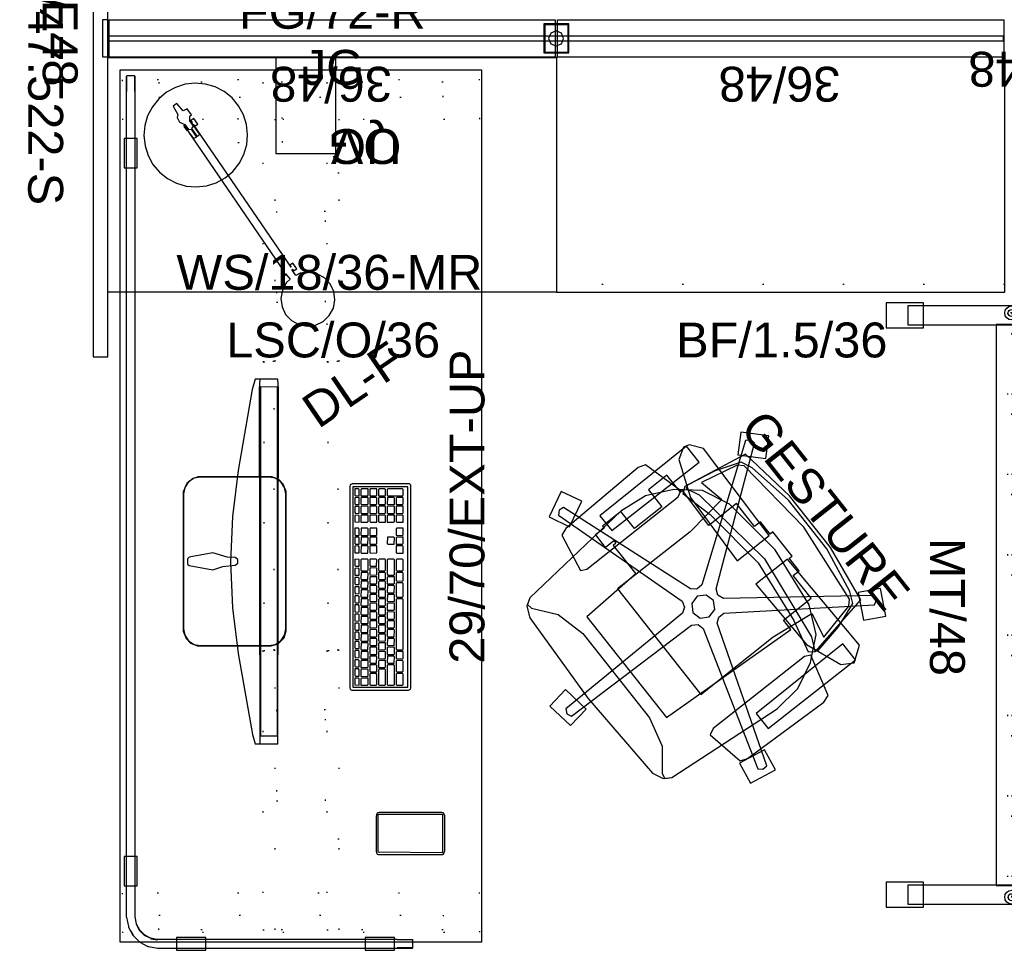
# Model space of a CAD drawing. Header units: inches. Extents: x -46 to 184, y -93 to 53.
# Tile 1 of 5: x -46 to 33, y -93 to -18. Entities that reach past the tile are written whole.
import ezdxf

# ---------------------------------------------------------------- set-up
doc = ezdxf.new("R2010")
doc.units = ezdxf.units.IN
doc.header["$MEASUREMENT"] = 0
doc.linetypes.add('Dot', pattern=[6.35, 0, -6.35])
for name, color, linetype in [('A-FURN', 7, 'Continuous'), ('A-FURN-P-COMP', 6, 'Continuous'), ('A-FURN-P-COMP-T', 6, 'Continuous'), ('A-FURN-P-ELEVATION', 30, 'Continuous'), ('A-FURN-P-FILE', 2, 'Continuous'), ('A-FURN-P-FILE-T', 2, 'Continuous'), ('A-FURN-P-FREE', 2, 'Continuous'), ('A-FURN-P-PNLS-42-T', 3, 'Continuous'), ('A-FURN-P-PNLS-48', 3, 'Continuous'), ('A-FURN-P-PNLS-48-T', 3, 'Continuous'), ('A-FURN-P-PNLS-JNC', 4, 'Continuous'), ('A-FURN-P-PNLS-JNC-T', 4, 'Continuous'), ('A-FURN-P-SCRN', 3, 'Continuous'), ('A-FURN-P-SCRN-T', 3, 'Continuous'), ('A-FURN-P-SEAT', 2, 'Continuous'), ('A-FURN-P-SEAT-T', 2, 'Continuous'), ('A-FURN-P-WKSF', 1, 'Continuous'), ('A-FURN-P-WKSF-T', 1, 'Continuous'), ('A-FURN-P_LGHT', 4, 'Continuous'), ('A-FURN-P_LGHT-T', 4, 'Continuous'), ('CET color Black or White', 7, 'Continuous'), ('CET Default', 7, 'Continuous')]:
    doc.layers.add(name, color=color, linetype=linetype)
doc.styles.add('Arial', font='arial.ttf')

# ---------------------------------------------------------------- blocks, each defined once
blk = doc.blocks.new('*C45')
at = {"layer": 'CET color Black or White', "linetype": 'Continuous'}
for points in [[(-31.326, 11.419), (-31.327, 11.419), (-32.383, 11.419), (-32.413, 11.415), (-32.423, 11.413), (-33.176, 11.255), (-33.204, 11.244), (-33.213, 11.24), (-33.858, 10.899), (-33.887, 10.879), (-33.89, 10.875), (-34.402, 10.363), (-34.424, 10.335), (-34.428, 10.329), (-34.768, 9.685), (-34.782, 9.648), (-34.914, 8.923), (-34.914, 8.923), (-34.918, 8.884), (-34.918, -11.541), (-34.878, -11.581), (-34.249, -11.581), (-34.209, -11.541), (-34.209, -11.541), (-34.249, -11.581), (-34.249, -10.681), (-34.249, -10.332), (-34.209, -10.33), (-34.209, 7.455), (-34.207, 8.91), (-34.176, 9.101), (-34.114, 9.456), (-34.085, 9.519), (-33.846, 9.959), (-33.841, 9.964), (-33.457, 10.341), (-32.976, 10.59), (-32.963, 10.595), (-32.402, 10.708), (-32.386, 10.71), (-31.337, 10.71), (33.83, 10.71), (34.42, 10.71), (34.864, 10.71), (35.042, 10.71), (35.082, 10.75), (35.082, 11.379), (35.042, 11.419), (34.42, 11.419), (33.83, 11.419), (-31.326, 11.419)], [(-33.203, 11.232), (-33.203, 11.232), (-33.179, 11.213), (-33.203, 11.232), (-33.203, 11.232)], [(-32.416, 11.403), (-32.416, 11.403), (-32.4, 11.379), (-32.416, 11.403), (-32.416, 11.403)], [(-29.919, 11.581), (-29.919, 10.558), (-27.557, 10.558), (-27.557, 11.581), (-29.919, 11.581)], [(27.694, 11.581), (27.694, 10.558), (30.056, 10.558), (30.056, 11.581), (27.694, 11.581)], [(35.042, 11.419), (34.864, 11.419), (33.83, 11.419), (33.832, 11.391), (33.832, 11.379), (34.145, 11.379), (34.44, 11.379), (34.698, 11.379), (34.898, 11.379), (35.082, 11.379), (35.042, 11.419), (35.042, 11.419)], [(-32.995, 10.623), (-33.238, 10.497), (-33.493, 10.359), (-33.88, 9.978), (-34.061, 9.574), (-33.879, 9.959), (-33.487, 10.351), (-32.992, 10.613), (-32.995, 10.623), (-32.995, 10.623)], [(-33.541, 11.042), (-33.654, 10.989), (-33.862, 10.87), (-33.875, 10.857), (-33.868, 10.844), (-33.868, 10.844), (-33.864, 10.848), (-33.834, 10.866), (-33.835, 10.868), (-33.795, 10.889), (-33.541, 11.042), (-33.541, 11.042)], [(34.44, 10.75), (34.145, 10.75), (33.832, 10.75), (33.83, 10.71), (34.42, 10.71), (34.864, 10.71), (35.042, 10.71), (35.082, 10.75), (34.44, 10.75)], [(-34.768, 9.685), (-34.768, 9.685), (-34.78, 9.648), (-34.749, 9.66), (-34.768, 9.685), (-34.768, 9.685)], [(-34.153, 9.463), (-34.159, 9.445), (-34.247, 8.907), (-34.236, 8.904), (-34.207, 8.925), (-34.206, 8.931), (-34.122, 9.434), (-34.122, 9.434), (-34.121, 9.441), (-34.153, 9.463), (-34.153, 9.463)], [(-35.082, 7.397), (-35.082, 5.034), (-34.058, 5.034), (-34.058, 7.397), (-35.082, 7.397)], [(-35.082, -7.749), (-35.082, -10.112), (-34.058, -10.112), (-34.058, -7.749), (-35.082, -7.749)], [(-34.918, -10.33), (-34.918, -11.541), (-34.878, -11.581), (-34.878, -10.332), (-34.918, -10.33), (-34.918, -10.33)]]:
    blk.add_lwpolyline(points, close=True, dxfattribs=at)
blk = doc.blocks.new('*C1')
at = {"layer": 'A-FURN-P-FILE', "linetype": 'Continuous'}
blk.add_lwpolyline([(0, 0), (36, 0), (36, 18.874), (0, 18.874), (0, 0)], close=True, dxfattribs=at)
at = {"layer": 'A-FURN-P-FILE', "linetype": 'Dot'}
blk.add_lwpolyline([(0, 0), (36, 0), (36, 0.63), (0, 0.63), (0, 0)], close=True, dxfattribs=at)
at = {"layer": 'A-FURN-P-FILE-T', "linetype": 'Continuous', "style": 'Arial'}
blk.add_attdef('ITEXT', (9.614, -5.224), '', height=2.8, dxfattribs=at).dxf.unprotected_set("ltscale", 0)
blk = doc.blocks.new('*C29')
at = {"layer": 'A-FURN-P-FILE', "linetype": 'Continuous'}
for points in [[(0, 0), (0, 18.853), (36, 18.853), (36, 0), (0, 0)], [(13.472, 11.129), (18.311, 11.129), (18.311, 18.853), (13.472, 18.853), (13.472, 11.129)]]:
    blk.add_lwpolyline(points, close=True, dxfattribs=at)
at = {"layer": 'A-FURN-P-FILE', "linetype": 'Dot'}
blk.add_lwpolyline([(10.434, 12.019), (14.027, 12.019), (14.027, 13.968), (10.434, 13.968), (10.434, 12.019)], close=True, dxfattribs=at)
at = {"layer": 'A-FURN-P-FILE-T', "linetype": 'Continuous', "style": 'Arial'}
for p in [(5.5, 0.202), (9.496, -5.224)]:
    blk.add_attdef('ITEXT', p, '', height=2.8, dxfattribs=at).dxf.unprotected_set("ltscale", 0)
blk = doc.blocks.new('*C19')
at = {"layer": 'A-FURN-P-SEAT', "linetype": 'Continuous'}
for points in [[(-7.447, 24.303), (-9.079, 22.722), (-7.81, 21.412), (-6.178, 22.993), (-7.447, 24.303)], [(7.715, 23.754), (6.861, 22.142), (8.869, 21.079), (9.723, 22.69), (7.715, 23.754)], [(-7.71, 23.038), (-8.116, 22.958), (-8.322, 22.601), (-1.418, 12.67), (-1.394, 12.152), (-1.722, 11.751), (-13.165, 7.831), (-13.214, 7.42), (-12.938, 7.113), (-1.359, 10.611), (-0.859, 10.474), (-0.58, 10.037), (-0.387, -2.057), (-0.012, -2.23), (0.365, -2.062), (0.617, 10.03), (0.902, 10.464), (1.403, 10.595), (12.965, 7.041), (13.246, 7.344), (13.203, 7.754), (1.78, 11.731), (1.456, 12.135), (1.486, 12.653), (8.439, 22.55), (8.237, 22.911), (7.834, 22.997), (0.522, 13.362), (0.037, 13.179), (-0.446, 13.368), (-7.71, 23.038)], [(-2.653, 22.63), (-7.45, 21.923), (-8.445, 16.511), (-8.096, 16.025), (-5.42, 16.685), (0.002, 17.318), (5.424, 16.685), (8.099, 16.025), (8.449, 16.511), (7.454, 21.923), (2.656, 22.63), (-2.653, 22.63)], [(-2.433, 22.339), (-6.263, 21.661), (-7.165, 21.258), (-7.908, 19.182), (-8.397, 16.729), (-8.263, 16.486), (-7.197, 16.99), (0.062, 17.913), (7.321, 16.99), (8.386, 16.486), (8.521, 16.729), (8.032, 19.182), (7.289, 21.258), (6.386, 21.661), (2.557, 22.339), (-2.433, 22.339)], [(0.041, 21.965), (-6.774, 21.266), (-7.173, 20.851), (-7.875, 17.752), (-5.788, 18.19), (-5.326, 14.569), (-5.356, 7.162), (5.438, 7.162), (5.409, 14.569), (5.87, 18.19), (7.958, 17.752), (7.255, 20.851), (6.856, 21.266), (0.041, 21.965)], [(1.276, 19.784), (-1.193, 19.784), (-1.193, 19.502), (-2.463, 19.502), (-2.463, 18.896), (-4.792, 18.896), (-4.792, 16.054), (-8.299, 16.146), (-8.299, 15.927), (-10.052, 15.927), (-10.052, 14.039), (-8.299, 14.039), (-8.299, 11.229), (-10.052, 11.229), (-10.052, 9.34), (-9.849, 9.34), (-9.849, 8.455), (-8.573, 8.455), (-8.573, 9.34), (-8.299, 9.34), (-8.299, 9.068), (-5.376, 9.068), (-5.107, 3.849), (5.19, 3.849), (5.819, 16.054), (4.874, 16.054), (4.874, 18.896), (2.546, 18.896), (2.546, 19.502), (1.276, 19.502), (1.276, 19.784)], [(-9.896, 19.559), (-10.853, 18.848), (-10.992, 18.38), (-10.449, 17.47), (-7.473, 16.297), (-1.161, 16.093), (-1.161, 19.355), (-9.896, 19.559)], [(0.041, 19.025), (-5.101, 18.43), (-7.313, 17.398), (-8.806, 15.652), (-9.805, 13.552), (-10.077, 11.246), (-9.143, 1.203), (-8.846, 0.714), (-8.408, 0.796), (-6.695, 2.149), (-4.266, 2.773), (4.349, 2.773), (6.778, 2.149), (8.49, 0.796), (8.929, 0.714), (9.225, 1.203), (10.159, 11.246), (9.888, 13.552), (8.888, 15.652), (7.395, 17.398), (5.184, 18.43), (0.041, 19.025)], [(0.041, 19.025), (-5.101, 18.43), (-7.313, 17.398), (-8.806, 15.652), (-9.805, 13.552), (-10.077, 11.246), (-9.143, 1.203), (-8.776, 0.599), (-7.902, 0.201), (0.041, -0.134), (7.984, 0.201), (8.858, 0.599), (9.225, 1.203), (10.159, 11.246), (9.888, 13.552), (8.888, 15.652), (7.395, 17.398), (5.184, 18.43), (0.041, 19.025)], [(10.25, 19.593), (1.244, 19.355), (1.243, 16.093), (7.556, 16.297), (10.531, 17.47), (11.075, 18.38), (10.25, 19.593)], [(-10.888, 18.621), (-10.837, 9.698), (-9.305, 9.698), (-9.254, 18.621), (-10.888, 18.621)], [(10.971, 18.621), (9.336, 18.621), (9.387, 9.698), (10.92, 9.698), (10.971, 18.621)], [(-8.364, 16.039), (-11.771, 15.108), (-11.959, 14.522), (-11.727, 6.908), (-11.501, 6.338), (-8.362, 5.745), (-8.125, 6.23), (-8.125, 15.574), (-8.364, 16.039)], [(8.447, 16.039), (8.208, 15.574), (8.208, 6.23), (8.445, 5.745), (11.583, 6.338), (11.809, 6.908), (12.042, 14.522), (11.854, 15.108), (8.447, 16.039)], [(0.164, 12.63), (-0.546, 12.448), (-0.92, 11.817), (-0.739, 11.106), (-0.108, 10.732), (0.603, 10.914), (0.977, 11.545), (0.796, 12.255), (0.164, 12.63)], [(-12.648, 9.274), (-14.286, 8.472), (-13.287, 6.431), (-11.649, 7.233), (-12.648, 9.274)], [(12.089, 8.415), (11.699, 6.177), (13.495, 5.863), (13.886, 8.101), (12.089, 8.415)], [(0.65, -0.799), (-1.6, -1.119), (-1.343, -2.925), (0.906, -2.605), (0.65, -0.799)]]:
    blk.add_lwpolyline(points, close=True, dxfattribs=at)
at = {"layer": 'A-FURN-P-SEAT-T', "linetype": 'Continuous', "style": 'Arial'}
blk.add_attdef('ITEXT', (-9.409, 22.776), '', height=2.8, dxfattribs=at).dxf.unprotected_set("ltscale", 0)
blk = doc.blocks.new('*C2')
at = {"layer": 'CET color Black or White', "linetype": 'Continuous'}
for points in [[(-2.508, 1.688), (-2.612, 1.66), (-2.678, 1.621), (-2.727, 1.519), (-2.762, 1.334), (-2.754, -1.411), (-2.724, -1.549), (-2.658, -1.643), (-2.559, -1.685), (2.478, -1.688), (2.586, -1.674), (2.691, -1.599), (2.763, -1.4), (2.763, 1.41), (2.692, 1.603), (2.63, 1.664), (2.533, 1.683), (-2.508, 1.688)], [(-2.619, 1.535), (-2.619, -1.473), (2.602, -1.509), (2.602, 1.535), (-2.619, 1.535)]]:
    blk.add_lwpolyline(points, close=True, dxfattribs=at)
blk = doc.blocks.new('*C22')
at = {"layer": 'A-FURN-P-PNLS-JNC-T', "linetype": 'Continuous', "style": 'Arial'}
blk.add_attdef('ITEXT', (-1.5, 2.388), '', height=2.8, dxfattribs=at).dxf.unprotected_set("ltscale", 0)
blk = doc.blocks.new('*C51')
at = {"layer": 'A-FURN-P_LGHT', "linetype": 'Continuous'}
for points in [[(0, 3.564), (-0.812, 3.484), (-1.594, 3.247), (-2.314, 2.863), (-2.945, 2.345), (-3.462, 1.714), (-3.847, 0.994), (-4.084, 0.213), (-4.164, -0.6), (-4.084, -1.412), (-3.847, -2.193), (-3.462, -2.913), (-2.945, -3.544), (-2.314, -4.062), (-1.594, -4.447), (-0.812, -4.684), (0, -4.764), (0.812, -4.684), (1.594, -4.447), (2.313, -4.062), (2.945, -3.544), (3.462, -2.913), (3.847, -2.193), (4.084, -1.412), (4.164, -0.6), (4.084, 0.213), (3.847, 0.994), (3.462, 1.714), (2.945, 2.345), (2.313, 2.863), (1.594, 3.247), (0.812, 3.484), (0, 3.564)], [(-0.175, 2.341), (-0.245, 1.577), (-0.435, 1.399), (-0.494, 0.986), (-0.245, 0.606), (-0.245, 0.096), (-0.045, 0.013), (-0.045, -0.767), (-0.272, -0.74), (-0.335, 0.6), (-0.335, -13.674), (-0.395, -13.556), (-0.395, -13.964), (-0.335, -13.846), (-0.266, -14.423), (-0.669, -14.486), (-1.273, -14.794), (-1.752, -15.273), (-2.06, -15.877), (-2.166, -16.547), (-2.06, -17.216), (-1.752, -17.82), (-1.273, -18.299), (-0.669, -18.607), (0.001, -18.713), (0.67, -18.607), (1.274, -18.299), (1.754, -17.82), (2.061, -17.216), (2.167, -16.547), (2.061, -15.877), (1.754, -15.273), (1.274, -14.794), (0.67, -14.486), (0.266, -14.422), (0.279, -13.857), (0.338, -14.036), (0.34, -13.857), (0.385, -14.033), (0.63, -14.033), (0.63, -13.487), (0.341, -13.487), (0.338, -13.663), (0.34, 0.209), (0.385, 0.033), (0.63, 0.033), (0.63, 0.579), (0.341, 0.579), (0.338, 0.402), (0.279, 0.6), (0.274, -0.74), (0.048, -0.767), (0.048, 0.013), (0.252, 0.096), (0.252, 0.614), (0.459, 0.92), (0.63, 0.92), (0.63, 1.528), (0.252, 1.575), (0.181, 2.341), (-0.175, 2.341)], [(-0.395, 0.509), (-0.395, 0.102), (-0.335, 0.102), (-0.335, 0.509), (-0.395, 0.509)]]:
    blk.add_lwpolyline(points, close=True, dxfattribs=at)
at = {"layer": 'A-FURN-P_LGHT-T', "linetype": 'Continuous', "style": 'Arial'}
blk.add_attdef('ITEXT', (-5.213, -25.65), '', height=2.8, dxfattribs=at).dxf.unprotected_set("ltscale", 0)
blk = doc.blocks.new('*C6')
at = {"layer": 'CET color Black or White', "linetype": 'Continuous'}
for points in [[(0, 2.468), (0, 0.157), (2, 0.157), (2, 2.468), (0, 2.468)], [(0.062, 2.405), (0.062, 0.22), (1.938, 0.22), (1.938, 2.405), (0.062, 2.405)], [(1.02, 1.912), (0.596, 1.737), (0.42, 1.312), (0.596, 0.888), (1.02, 0.713), (1.444, 0.888), (1.62, 1.312), (1.444, 1.737), (1.02, 1.912), (1.02, 1.912)]]:
    blk.add_lwpolyline(points, close=True, dxfattribs=at)
blk = doc.blocks.new('*C12')
at = {"layer": 'A-FURN-P-SCRN', "linetype": 'Continuous'}
blk.add_lwpolyline([(0, -0.188), (71.9, -0.188), (71.9, 0.188), (0, 0.188), (0, -0.188)], close=True, dxfattribs=at)
blk.add_lwpolyline([(0, -0.188), (71.9, -0.188), (71.9, 0.188), (0, 0.188), (0, -0.188)], close=True, dxfattribs=at)
at = {"layer": 'A-FURN-P-PNLS-42-T', "linetype": 'Continuous', "style": 'Arial'}
blk.add_attdef('ITEXT', (17.503, 3), '', height=2.8, dxfattribs=at).dxf.unprotected_set("ltscale", 0)
blk.add_attdef('ITEXT', (17.503, 3), '', height=2.8, dxfattribs=at).dxf.unprotected_set("ltscale", 0)
at = {"layer": 'A-FURN-P-SCRN-T', "linetype": 'Continuous', "style": 'Arial'}
for p in [(10.514, 0.776), (15.573, -3.724)]:
    blk.add_attdef('ITEXT', p, '', height=2.8, dxfattribs=at).dxf.unprotected_set("ltscale", 0)
blk = doc.blocks.new('*C50')
at = {"layer": 'A-FURN-P-PNLS-48', "linetype": 'Continuous'}
blk.add_lwpolyline([(0.094, 0), (0.094, 3), (35.906, 3), (35.906, 0), (0.094, 0)], close=True, dxfattribs=at)
at = {"layer": 'A-FURN-P-ELEVATION', "linetype": 'Continuous', "style": 'Arial'}
for p in [(12.45, 8.776), (12.45, 8.776), (12.45, -10.224)]:
    blk.add_attdef('ITEXT', p, '', height=2.8, dxfattribs=at).dxf.unprotected_set("ltscale", 0)
at = {"layer": 'A-FURN-P-PNLS-48-T', "linetype": 'Continuous', "style": 'Arial'}
for p in [(13.197, 3.776), (17.528, 1.5), (17.528, 1.5), (17.528, 1.5), (17.528, 1.5)]:
    blk.add_attdef('ITEXT', p, '', height=2.8, dxfattribs=at).dxf.unprotected_set("ltscale", 0)
blk = doc.blocks.new('*C10')
at = {"layer": 'A-FURN-P-PNLS-48', "linetype": 'Continuous'}
blk.add_lwpolyline([(0.094, 0), (0.094, 3), (35.906, 3), (35.906, 0), (0.094, 0)], close=True, dxfattribs=at)
at = {"layer": 'A-FURN-P-PNLS-42-T', "linetype": 'Continuous', "style": 'Arial'}
blk.add_attdef('ITEXT', (18.472, 1.5), '', height=2.8, rotation=180, dxfattribs=at).dxf.unprotected_set("ltscale", 0)
blk.add_attdef('ITEXT', (18.472, 1.5), '', height=2.8, rotation=180, dxfattribs=at).dxf.unprotected_set("ltscale", 0)
at = {"layer": 'A-FURN-P-PNLS-48-T', "linetype": 'Continuous', "style": 'Arial'}
for p in [(13.197, 3.776), (17.528, 1.5), (17.528, 1.5), (17.528, 1.5), (17.528, 1.5)]:
    blk.add_attdef('ITEXT', p, '', height=2.8, dxfattribs=at).dxf.unprotected_set("ltscale", 0)
blk = doc.blocks.new('*C43')
at = {"layer": 'CET color Black or White', "linetype": 'Continuous'}
for points in [[(-5.602, 4.122), (-6.191, 3.884), (-6.563, 3.557), (-6.781, 2.986), (-6.781, -2.941), (-6.608, -3.488), (-6.133, -3.959), (-5.572, -4.122), (5.602, -4.122), (6.191, -3.884), (6.563, -3.557), (6.783, -2.981), (6.781, 2.92), (6.659, 3.326), (6.256, 3.836), (5.585, 4.122), (-5.602, 4.122)], [(-5.427, 4.106), (-5.92, 4.012), (-6.374, 3.714), (-6.672, 3.26), (-6.766, 2.767), (-6.766, -2.767), (-6.672, -3.26), (-6.374, -3.714), (-5.92, -4.012), (-5.427, -4.106), (5.427, -4.106), (5.92, -4.012), (6.374, -3.714), (6.672, -3.26), (6.766, -2.767), (6.766, 2.767), (6.672, 3.26), (6.374, 3.714), (5.92, 4.012), (5.427, 4.106), (-5.427, 4.106)], [(-0.214, 3.781), (-0.339, 3.66), (-0.676, 1.745), (-0.427, 0.945), (-0.314, -0.052), (-0.142, -0.25), (0.142, -0.25), (0.314, -0.052), (0.322, 0.6), (0.676, 1.745), (0.339, 3.66), (0.214, 3.781), (-0.214, 3.781)], [(-0.069, 0.328), (-3.744, 0.166), (-7.4, -0.288), (-13.882, -1.426), (-14.63, -1.644), (-14.63, -3.452), (13.824, -3.518), (14.63, -3.452), (14.63, -1.646), (13.786, -1.411), (7.28, -0.27), (3.606, 0.177), (-0.069, 0.328)], [(-14.63, -2.021), (-14.63, -3.452), (13.824, -3.518), (14.63, -3.452), (14.63, -2.021), (13.824, -1.954), (-14.63, -2.021)], [(-13.988, -2.071), (-14.011, -3.441), (13.977, -3.441), (14.011, -2.071), (-13.988, -2.071)]]:
    blk.add_lwpolyline(points, close=True, dxfattribs=at)
blk = doc.blocks.new('*C4')
at = {"layer": 'A-FURN-P-PNLS-JNC', "linetype": 'Continuous'}
blk.add_lwpolyline([(1, -0.2), (1, 2.825), (1.4, 2.825), (1.4, -0.2), (1, -0.2)], close=True, dxfattribs=at)
at = {"layer": 'A-FURN-P-PNLS-JNC-T', "linetype": 'Continuous', "style": 'Arial'}
blk.add_attdef('ITEXT', (6.224, -1.787), '', height=2.8, rotation=90, dxfattribs=at).dxf.unprotected_set("ltscale", 0)
blk = doc.blocks.new('*C35')
at = {"layer": 'CET color Black or White', "linetype": 'Continuous'}
for points in [[(8.089, 2.454), (-8.067, 2.454), (-8.219, 2.42), (-8.282, 2.276), (-8.282, -2.263), (-8.197, -2.42), (-8.089, -2.454), (8.153, -2.454), (8.282, -2.337), (8.282, 2.263), (8.197, 2.42), (8.089, 2.454)], [(8.036, 2.208), (-8.036, 2.208), (-8.036, -2.208), (8.036, -2.208), (8.036, 2.208)], [(-7.33, 2.041), (-7.863, 2.04), (-7.875, 1.688), (-7.376, 1.688), (-7.312, 1.737), (-7.33, 2.041)], [(-7.101, 2.04), (-7.149, 1.975), (-7.147, 1.688), (-6.642, 1.688), (-6.578, 1.737), (-6.577, 2.036), (-7.101, 2.04)], [(-6.367, 2.04), (-6.415, 1.975), (-6.414, 1.688), (-5.909, 1.688), (-5.844, 1.737), (-5.844, 2.036), (-6.367, 2.04)], [(-5.11, 2.041), (-5.615, 2.041), (-5.68, 1.993), (-5.661, 1.688), (-5.157, 1.689), (-5.109, 1.755), (-5.11, 2.041)], [(-4.376, 2.041), (-4.881, 2.041), (-4.946, 1.993), (-4.928, 1.688), (-4.423, 1.689), (-4.375, 1.755), (-4.376, 2.041)], [(-4.166, 2.04), (-4.214, 1.975), (-4.212, 1.688), (-3.707, 1.688), (-3.642, 1.737), (-3.642, 2.036), (-4.166, 2.04)], [(-2.909, 2.041), (-3.414, 2.041), (-3.479, 1.993), (-3.46, 1.688), (-2.955, 1.689), (-2.907, 1.755), (-2.909, 2.041)], [(-2.193, 2.041), (-2.726, 2.04), (-2.739, 1.688), (-2.24, 1.688), (-2.175, 1.737), (-2.193, 2.041)], [(-1.964, 2.04), (-2.012, 1.975), (-2.011, 1.688), (-1.506, 1.688), (-1.441, 1.737), (-1.441, 2.036), (-1.964, 2.04)], [(-1.23, 2.04), (-1.279, 1.975), (-1.277, 1.688), (-0.772, 1.688), (-0.707, 1.737), (-0.707, 2.036), (-1.23, 2.04)], [(0.021, 2.041), (-0.479, 2.041), (-0.543, 1.993), (-0.524, 1.688), (0.008, 1.689), (0.021, 2.041)], [(0.237, 2.04), (0.189, 1.975), (0.191, 1.688), (0.696, 1.688), (0.761, 1.737), (0.761, 2.036), (0.237, 2.04)], [(1.476, 2.041), (0.944, 2.04), (0.931, 1.688), (1.43, 1.688), (1.495, 1.737), (1.476, 2.041)], [(2.222, 2.041), (1.723, 2.041), (1.658, 1.993), (1.677, 1.688), (2.21, 1.69), (2.222, 2.041)], [(3.269, 2.041), (2.737, 2.04), (2.724, 1.688), (3.224, 1.688), (3.288, 1.737), (3.269, 2.041)], [(3.472, 2.04), (3.423, 1.975), (3.425, 1.688), (3.93, 1.688), (3.995, 1.737), (3.995, 2.036), (3.472, 2.04)], [(4.178, 2.04), (4.13, 1.975), (4.132, 1.688), (4.637, 1.688), (4.702, 1.737), (4.702, 2.036), (4.178, 2.04)], [(5.743, 2.041), (5.211, 2.04), (5.198, 1.688), (5.697, 1.688), (5.762, 1.737), (5.743, 2.041)], [(6.448, 2.041), (5.963, 2.041), (5.898, 1.993), (5.917, 1.688), (6.461, 1.689), (6.448, 2.041)], [(7.155, 2.041), (6.67, 2.041), (6.605, 1.993), (6.623, 1.688), (7.168, 1.689), (7.155, 2.041)], [(7.358, 2.04), (7.31, 1.975), (7.312, 1.688), (7.817, 1.688), (7.882, 1.737), (7.882, 2.036), (7.358, 2.04)], [(-7.87, 1.555), (-7.883, 1.035), (-7.829, 0.982), (-7.322, 0.983), (-7.311, 1.503), (-7.363, 1.554), (-7.87, 1.555)], [(-7.011, 0.849), (-7.831, 0.848), (-7.883, 0.794), (-7.882, 0.327), (-7.829, 0.275), (-7.023, 0.275), (-6.957, 0.324), (-6.957, 0.796), (-7.011, 0.849)], [(-6.658, 1.555), (-7.164, 1.554), (-7.176, 1.034), (-7.122, 0.982), (-6.616, 0.982), (-6.604, 1.503), (-6.658, 1.555)], [(-6.771, 0.848), (-6.823, 0.794), (-6.822, 0.275), (-6.303, 0.275), (-6.25, 0.329), (-6.251, 0.836), (-6.771, 0.848)], [(-5.951, 1.555), (-6.457, 1.554), (-6.469, 1.034), (-6.416, 0.982), (-5.909, 0.982), (-5.898, 1.503), (-5.951, 1.555)], [(-6.065, 0.848), (-6.117, 0.794), (-6.116, 0.288), (-5.595, 0.276), (-5.543, 0.329), (-5.544, 0.836), (-6.065, 0.848)], [(-5.711, 1.554), (-5.763, 1.501), (-5.762, 0.982), (-5.243, 0.982), (-5.19, 1.036), (-5.191, 1.543), (-5.711, 1.554)], [(-5.358, 0.848), (-5.41, 0.794), (-5.409, 0.275), (-4.889, 0.275), (-4.837, 0.329), (-4.837, 0.836), (-5.358, 0.848)], [(-5.005, 1.554), (-5.057, 1.501), (-5.056, 0.994), (-4.535, 0.983), (-4.483, 1.036), (-4.484, 1.543), (-5.005, 1.554)], [(-4.65, 0.849), (-4.703, 0.794), (-4.703, 0.275), (-4.183, 0.275), (-4.13, 0.329), (-4.131, 0.836), (-4.65, 0.849)], [(-4.297, 1.555), (-4.35, 1.501), (-4.349, 0.982), (-3.829, 0.982), (-3.776, 1.036), (-3.778, 1.542), (-4.297, 1.555)], [(-3.478, 0.849), (-3.997, 0.847), (-3.997, 0.328), (-3.943, 0.275), (-3.436, 0.276), (-3.424, 0.797), (-3.478, 0.849)], [(-3.591, 1.554), (-3.643, 1.501), (-3.643, 0.994), (-3.122, 0.983), (-3.07, 1.036), (-3.071, 1.543), (-3.591, 1.554)], [(-2.771, 0.849), (-3.277, 0.847), (-3.289, 0.327), (-3.236, 0.275), (-2.729, 0.276), (-2.718, 0.797), (-2.771, 0.849)], [(-2.885, 1.554), (-2.937, 1.501), (-2.936, 0.982), (-2.416, 0.982), (-2.363, 1.036), (-2.364, 1.543), (-2.885, 1.554)], [(-2.53, 0.849), (-2.583, 0.794), (-2.582, 0.275), (-2.063, 0.275), (-2.01, 0.329), (-2.011, 0.836), (-2.53, 0.849)], [(-2.177, 1.555), (-2.23, 1.501), (-2.229, 0.982), (-1.71, 0.982), (-1.656, 1.036), (-1.658, 1.542), (-2.177, 1.555)], [(-1.358, 0.849), (-1.864, 0.847), (-1.876, 0.327), (-1.822, 0.275), (-1.316, 0.276), (-1.304, 0.797), (-1.358, 0.849)], [(-1.471, 1.554), (-1.523, 1.501), (-1.523, 0.982), (-1.003, 0.982), (-0.95, 1.036), (-0.951, 1.543), (-1.471, 1.554)], [(-0.651, 0.849), (-1.118, 0.848), (-1.17, 0.794), (-1.169, 0.275), (-0.65, 0.275), (-0.597, 0.329), (-0.597, 0.796), (-0.651, 0.849)], [(-0.765, 1.554), (-0.817, 1.501), (-0.816, 0.994), (-0.295, 0.983), (-0.243, 1.036), (-0.244, 1.543), (-0.765, 1.554)], [(-0.412, 0.848), (-0.464, 0.794), (-0.462, 0.275), (0.057, 0.275), (0.11, 0.329), (0.109, 0.836), (-0.412, 0.848)], [(-0.058, 1.554), (-0.11, 1.501), (-0.109, 0.994), (0.411, 0.983), (0.463, 1.036), (0.463, 1.543), (-0.058, 1.554)], [(0.762, 0.849), (0.243, 0.847), (0.243, 0.328), (0.297, 0.275), (0.804, 0.276), (0.816, 0.797), (0.762, 0.849)], [(0.649, 1.555), (0.597, 1.501), (0.597, 0.994), (1.118, 0.983), (1.17, 1.036), (1.169, 1.542), (0.649, 1.555)], [(1.469, 0.849), (0.962, 0.847), (0.951, 0.327), (1.004, 0.275), (1.511, 0.276), (1.522, 0.797), (1.469, 0.849)], [(2.176, 1.555), (1.356, 1.555), (1.303, 1.501), (1.303, 1.035), (1.358, 0.982), (2.177, 0.982), (2.23, 1.036), (2.23, 1.502), (2.176, 1.555)], [(1.709, 0.849), (1.657, 0.794), (1.657, 0.288), (2.178, 0.276), (2.23, 0.329), (2.229, 0.836), (1.709, 0.849)], [(2.768, 1.554), (2.716, 1.501), (2.718, 0.994), (3.238, 0.983), (3.29, 1.036), (3.289, 1.543), (2.768, 1.554)], [(2.729, 0.848), (2.718, 0.327), (2.771, 0.275), (3.29, 0.276), (3.29, 0.796), (3.237, 0.848), (2.729, 0.848)], [(3.475, 1.554), (3.423, 1.501), (3.424, 0.994), (3.945, 0.983), (3.997, 1.036), (3.995, 1.543), (3.475, 1.554)], [(3.436, 0.848), (3.424, 0.327), (3.478, 0.275), (3.997, 0.276), (3.997, 0.796), (3.943, 0.848), (3.436, 0.848)], [(4.183, 1.555), (4.13, 1.501), (4.131, 0.982), (4.65, 0.982), (4.703, 1.036), (4.702, 1.542), (4.183, 1.555)], [(4.649, 0.849), (4.13, 0.847), (4.13, 0.328), (4.184, 0.275), (4.703, 0.276), (4.703, 0.796), (4.649, 0.849)], [(5.709, 1.555), (5.19, 1.554), (5.19, 1.035), (5.244, 0.982), (5.763, 0.982), (5.763, 1.502), (5.709, 1.555)], [(5.243, 0.849), (5.19, 0.794), (5.191, 0.275), (5.71, 0.275), (5.763, 0.329), (5.763, 0.836), (5.243, 0.849)], [(6.416, 1.555), (5.949, 1.555), (5.896, 1.501), (5.897, 1.034), (5.951, 0.982), (6.457, 0.982), (6.469, 1.503), (6.416, 1.555)], [(5.909, 0.848), (5.897, 0.327), (5.951, 0.275), (6.417, 0.275), (6.47, 0.329), (6.469, 0.797), (6.416, 0.848), (5.909, 0.848)], [(7.122, 1.555), (6.656, 1.555), (6.603, 1.501), (6.604, 1.034), (6.657, 0.982), (7.164, 0.982), (7.176, 1.503), (7.122, 1.555)], [(6.616, 0.848), (6.604, 0.327), (6.657, 0.275), (7.124, 0.275), (7.177, 0.329), (7.176, 0.797), (7.123, 0.848), (6.616, 0.848)], [(7.829, 0.849), (7.31, 0.847), (7.31, 0.328), (7.364, 0.275), (7.871, 0.276), (7.882, 0.797), (7.829, 0.849)], [(7.322, 1.555), (7.311, 1.034), (7.364, 0.982), (7.883, 0.983), (7.883, 1.502), (7.83, 1.554), (7.322, 1.555)], [(-7.817, 0.142), (-7.883, 0.093), (-7.883, -0.379), (-7.829, -0.432), (-6.656, -0.431), (-6.603, -0.377), (-6.604, 0.09), (-6.658, 0.142), (-7.817, 0.142)], [(-5.951, 0.142), (-6.47, 0.141), (-6.47, -0.379), (-6.416, -0.432), (-5.909, -0.431), (-5.898, 0.09), (-5.951, 0.142)], [(-5.244, 0.142), (-5.751, 0.141), (-5.762, -0.38), (-5.709, -0.432), (-5.202, -0.431), (-5.191, 0.09), (-5.244, 0.142)], [(-5.044, 0.141), (-5.057, -0.379), (-5.002, -0.432), (-4.483, -0.43), (-4.483, 0.089), (-4.537, 0.141), (-5.044, 0.141)], [(-4.337, 0.141), (-4.35, -0.379), (-4.296, -0.432), (-3.789, -0.43), (-3.778, 0.09), (-3.83, 0.141), (-4.337, 0.141)], [(-3.124, 0.142), (-3.643, 0.141), (-3.643, -0.379), (-3.589, -0.432), (-3.07, -0.431), (-3.07, 0.089), (-3.124, 0.142)], [(-2.884, 0.142), (-2.937, 0.088), (-2.936, -0.419), (-2.415, -0.431), (-2.363, -0.377), (-2.365, 0.129), (-2.884, 0.142)], [(-2.178, 0.141), (-2.23, 0.088), (-2.229, -0.432), (-1.709, -0.432), (-1.656, -0.377), (-1.658, 0.129), (-2.178, 0.141)], [(-1.004, 0.142), (-1.523, 0.141), (-1.523, -0.379), (-1.469, -0.432), (-0.963, -0.431), (-0.951, 0.09), (-1.004, 0.142)], [(-0.765, 0.141), (-0.817, 0.088), (-0.816, -0.432), (-0.296, -0.432), (-0.243, -0.377), (-0.244, 0.129), (-0.765, 0.141)], [(0.409, 0.142), (-0.058, 0.141), (-0.11, 0.088), (-0.109, -0.432), (0.41, -0.432), (0.463, -0.377), (0.463, 0.089), (0.409, 0.142)], [(0.649, 0.142), (0.596, 0.088), (0.597, -0.432), (1.117, -0.432), (1.17, -0.377), (1.169, 0.129), (0.649, 0.142)], [(2.175, 0.142), (1.356, 0.141), (1.303, 0.088), (1.304, -0.38), (1.358, -0.432), (2.163, -0.432), (2.229, -0.382), (2.229, 0.09), (2.175, 0.142)], [(5.242, 0.141), (5.19, 0.088), (5.19, -0.419), (5.711, -0.431), (5.763, -0.377), (5.762, 0.129), (5.242, 0.141)], [(5.909, 0.141), (5.897, -0.38), (5.951, -0.432), (6.47, -0.43), (6.47, 0.089), (6.416, 0.141), (5.909, 0.141)], [(7.122, 0.142), (6.656, 0.142), (6.603, 0.088), (6.604, -0.38), (6.657, -0.432), (7.164, -0.431), (7.176, 0.09), (7.122, 0.142)], [(7.322, 0.141), (7.311, -0.38), (7.364, -0.432), (7.83, -0.432), (7.883, -0.377), (7.882, 0.09), (7.83, 0.141), (7.322, 0.141)], [(-7.83, -0.565), (-7.883, -0.619), (-7.882, -1.086), (-7.829, -1.138), (-6.317, -1.138), (-6.251, -1.089), (-6.25, -0.617), (-6.304, -0.565), (-7.83, -0.565)], [(-6.065, -0.566), (-6.117, -0.619), (-6.116, -1.126), (-5.595, -1.137), (-5.543, -1.084), (-5.544, -0.577), (-6.065, -0.566)], [(-4.891, -0.565), (-5.41, -0.566), (-5.41, -1.085), (-5.356, -1.138), (-4.849, -1.137), (-4.838, -0.617), (-4.891, -0.565)], [(-4.65, -0.565), (-4.703, -0.619), (-4.702, -1.126), (-4.182, -1.137), (-4.13, -1.084), (-4.131, -0.578), (-4.65, -0.565)], [(-3.477, -0.565), (-3.945, -0.566), (-3.997, -0.619), (-3.996, -1.126), (-3.475, -1.137), (-3.423, -1.084), (-3.423, -0.618), (-3.477, -0.565)], [(-2.771, -0.565), (-3.29, -0.566), (-3.29, -1.085), (-3.236, -1.138), (-2.729, -1.137), (-2.718, -0.617), (-2.771, -0.565)], [(-2.064, -0.565), (-2.531, -0.565), (-2.583, -0.619), (-2.582, -1.086), (-2.529, -1.138), (-2.023, -1.137), (-2.011, -0.617), (-2.064, -0.565)], [(-1.358, -0.565), (-1.877, -0.566), (-1.877, -1.085), (-1.823, -1.138), (-1.316, -1.137), (-1.304, -0.617), (-1.358, -0.565)], [(-1.118, -0.566), (-1.17, -0.619), (-1.169, -1.138), (-0.65, -1.138), (-0.597, -1.084), (-0.597, -0.577), (-1.118, -0.566)], [(-0.411, -0.565), (-0.463, -0.619), (-0.463, -1.126), (0.058, -1.137), (0.11, -1.084), (0.109, -0.578), (-0.411, -0.565)], [(0.763, -0.565), (0.243, -0.566), (0.243, -1.085), (0.297, -1.138), (0.817, -1.137), (0.817, -0.618), (0.763, -0.565)], [(1.017, -0.565), (0.951, -0.614), (0.95, -1.085), (1.004, -1.138), (2.177, -1.138), (2.23, -1.084), (2.23, -0.618), (2.175, -0.565), (1.017, -0.565)], [(3.476, -0.565), (3.423, -0.619), (3.424, -1.126), (3.945, -1.137), (3.997, -1.084), (3.995, -0.578), (3.476, -0.565)], [(5.203, -0.565), (5.19, -1.085), (5.244, -1.138), (5.763, -1.137), (5.763, -0.618), (5.71, -0.565), (5.203, -0.565)], [(6.416, -0.565), (5.949, -0.565), (5.896, -0.619), (5.897, -1.086), (5.951, -1.138), (6.457, -1.137), (6.469, -0.617), (6.416, -0.565)], [(6.656, -0.565), (6.603, -0.619), (6.604, -1.138), (7.124, -1.138), (7.177, -1.084), (7.175, -0.578), (6.656, -0.565)], [(7.362, -0.565), (7.309, -0.619), (7.31, -1.792), (7.364, -1.845), (7.831, -1.844), (7.883, -1.79), (7.883, -0.631), (7.834, -0.565), (7.362, -0.565)], [(-7.011, -1.271), (-7.831, -1.272), (-7.883, -1.325), (-7.883, -1.793), (-7.829, -1.845), (-7.009, -1.844), (-6.956, -1.791), (-6.958, -1.323), (-7.011, -1.271)], [(-5.951, -1.271), (-6.757, -1.271), (-6.823, -1.321), (-6.823, -1.793), (-6.769, -1.845), (-5.949, -1.844), (-5.896, -1.791), (-5.898, -1.323), (-5.951, -1.271)], [(-5.751, -1.272), (-5.762, -1.793), (-5.709, -1.845), (-5.19, -1.844), (-5.19, -1.324), (-5.243, -1.272), (-5.751, -1.272)], [(-4.99, -1.271), (-5.056, -1.321), (-5.056, -1.793), (-5.002, -1.845), (-1.017, -1.845), (-0.951, -1.796), (-0.95, -1.324), (-1.005, -1.271), (-4.99, -1.271)], [(0.276, -1.271), (-0.75, -1.271), (-0.816, -1.321), (-0.816, -1.793), (-0.762, -1.845), (0.278, -1.845), (0.331, -1.791), (0.331, -1.324), (0.276, -1.271)], [(1.116, -1.271), (0.516, -1.272), (0.464, -1.326), (0.477, -1.845), (1.118, -1.844), (1.17, -1.791), (1.169, -1.323), (1.116, -1.271)], [(2.175, -1.271), (1.356, -1.272), (1.303, -1.326), (1.304, -1.793), (1.358, -1.845), (2.163, -1.845), (2.229, -1.796), (2.229, -1.324), (2.175, -1.271)], [(2.769, -1.271), (2.716, -1.326), (2.718, -1.845), (3.237, -1.845), (3.29, -1.791), (3.289, -1.284), (2.769, -1.271)], [(3.436, -1.272), (3.424, -1.793), (3.478, -1.845), (3.984, -1.844), (3.996, -1.323), (3.943, -1.272), (3.436, -1.272)], [(4.142, -1.272), (4.131, -1.793), (4.184, -1.845), (4.703, -1.844), (4.703, -1.324), (4.65, -1.272), (4.142, -1.272)], [(5.242, -1.272), (5.19, -1.326), (5.191, -1.845), (5.71, -1.845), (5.763, -1.791), (5.762, -1.284), (5.242, -1.272)], [(5.909, -1.272), (5.897, -1.793), (5.951, -1.845), (6.47, -1.844), (6.47, -1.324), (6.416, -1.272), (5.909, -1.272)], [(6.616, -1.272), (6.603, -1.792), (6.657, -1.845), (7.164, -1.844), (7.176, -1.323), (7.123, -1.272), (6.616, -1.272)]]:
    blk.add_lwpolyline(points, close=True, dxfattribs=at)
blk = doc.blocks.new('*C25')
at = {"layer": 'A-FURN-P-FREE', "linetype": 'Dot'}
for p, q in [((-26.72, -3.06), (-26.72, 3.06)), ((26.72, -3.06), (26.72, 3.06))]:
    blk.add_line(p, q, dxfattribs=at)
for points in [[(-34.2, -14.365), (-31.05, -14.365), (-31.05, 14.365), (-34.2, 14.365), (-34.2, -14.365)], [(31.05, -14.365), (34.2, -14.365), (34.2, 14.365), (31.05, 14.365), (31.05, -14.365)], [(-32.8189, -11.415), (-34, -11.415), (-34, 11.415), (-32.8189, 11.415), (-32.8189, -11.415)], [(32.8189, -11.415), (34, -11.415), (34, 11.415), (32.8189, 11.415), (32.8189, -11.415)], [(-34, 2.08), (-11.597, 2.08), (-11.597, 3.06), (-34, 3.06), (-34, 2.08)], [(-11.597, 2.15), (11.597, 2.15), (11.597, 2.99), (-11.597, 2.99), (-11.597, 2.15)], [(11.597, 2.08), (34, 2.08), (34, 3.06), (11.597, 3.06), (11.597, 2.08)], [(-23.6415, -1.9685), (-16.3585, -1.9685), (-16.3585, 1.9685), (-23.6415, 1.9685), (-23.6415, -1.9685)], [(16.3585, -1.9685), (23.6415, -1.9685), (23.6415, 1.9685), (16.3585, 1.9685), (16.3585, -1.9685)], [(-34, -3.06), (-11.597, -3.06), (-11.597, -2.08), (-34, -2.08), (-34, -3.06)], [(-11.597, -2.99), (11.597, -2.99), (11.597, -2.15), (-11.597, -2.15), (-11.597, -2.99)], [(11.597, -3.06), (34, -3.06), (34, -2.08), (11.597, -2.08), (11.597, -3.06)]]:
    blk.add_lwpolyline(points, close=True, dxfattribs=at)
at = {"layer": 'A-FURN-P-WKSF', "linetype": 'Continuous'}
blk.add_lwpolyline([(-35, -14.5), (-35, 14.5), (35, 14.5), (35, -14.5), (-35, -14.5)], close=True, dxfattribs=at)
at = {"layer": 'A-FURN-P-WKSF-T', "linetype": 'Continuous', "style": 'Arial'}
blk.add_attdef('ITEXT', (-12.6575, -14.7244), '', height=2.8, dxfattribs=at).dxf.unprotected_set("ltscale", 0)
blk = doc.blocks.new('*C53')
at = {"layer": 'A-FURN-P-PNLS-48', "linetype": 'Continuous'}
blk.add_lwpolyline([(0, 0), (51.125, 0), (51.125, 1.169), (0, 1.169), (0, 0)], close=True, dxfattribs=at)
at = {"layer": 'A-FURN-P-PNLS-48-T', "linetype": 'Continuous', "style": 'Arial'}
blk.add_attdef('ITEXT', (38.709, 6.393), '', height=2.8, rotation=180, dxfattribs=at).dxf.unprotected_set("ltscale", 0)
blk = doc.blocks.new('*C36')
at = {"layer": 'A-FURN-P-COMP', "linetype": 'Continuous'}
for points in [[(-0.25, 6.25), (1.75, 6.25), (1.75, 9.25), (-0.25, 9.25), (-0.25, 6.25)], [(46.23, 6.25), (48.23, 6.25), (48.23, 9.25), (46.23, 9.25), (46.23, 6.25)], [(0, -8), (1.52, -8), (1.52, 8), (0, 8), (0, -8)], [(46.48, -8), (48, -8), (48, 8), (46.48, 8), (46.48, -8)], [(1.5, -0.915), (46.5, -0.915), (46.5, 1.585), (1.5, 1.585), (1.5, -0.915)], [(-0.25, -9.75), (1.75, -9.75), (1.75, -6.75), (-0.25, -6.75), (-0.25, -9.75)], [(46.23, -9.75), (48.23, -9.75), (48.23, -6.75), (46.23, -6.75), (46.23, -9.75)]]:
    blk.add_lwpolyline(points, close=True, dxfattribs=at)
at = {"layer": 'A-FURN-P-COMP', "linetype": 'Dot'}
for points in [[(0.562, 0.335), (47.437, 0.335), (47.437, 0.67), (0.562, 0.67), (0.562, 0.335)], [(0.562, 0), (47.437, 0), (47.437, 0.335), (0.562, 0.335), (0.562, 0)]]:
    blk.add_lwpolyline(points, close=True, dxfattribs=at)
at = {"layer": 'A-FURN-P-COMP', "linetype": 'Continuous'}
for centre, radius in [((0.562, 0.335), 0.562), ((47.437, 0.335), 0.562), ((0.562, 0.335), 0.281), ((47.437, 0.335), 0.281)]:
    blk.add_circle(centre, radius, dxfattribs=at)
at = {"layer": 'A-FURN-P-COMP-T', "linetype": 'Continuous', "style": 'Arial'}
for p in [(18.606, 2.233), (18.606, -6.224)]:
    blk.add_attdef('ITEXT', p, '', height=2.8, dxfattribs=at).dxf.unprotected_set("ltscale", 0)

msp = doc.modelspace()

# ---------------------------------------------------------------- block references
at = {"layer": 'A-FURN', "linetype": 'Continuous'}
for name, p, rotation, values in [('*C53', (-39.185, -44.94, 0), 89.99999998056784, {'ITEXT': 'BS51/47.522-S'}), ('*C4', (-38.185, -18.065, 0), 179.9999999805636, {'ITEXT': 'E48'}), ('*C22', (33.815, -18.065, 0), 179.9999999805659, {'ITEXT': 'I48'}), ('*C1', (-3.185, -39.752, 0), 359.9999999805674, {'ITEXT': 'BF/1.5/36'}), ('*C25', (-23.685, -56.899, 0), 89.99999998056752, {'ITEXT': '29/70/EXT-UP'}), ('*C19', (-0.578, -72.19, 0), 308.3431532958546, {'ITEXT': 'GESTURE'})]:
    msp.add_blockref(name, p, dxfattribs=dict(at, rotation=rotation)).add_auto_attribs(values)
ref = msp.add_blockref('*C50', (-3.185, -17.878, 0), dxfattribs=dict(at, rotation=179.9999999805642))
ref.add_attrib('ITEXT', '36/48', (-16.382, -21.654), dxfattribs={"layer": 'A-FURN-P-PNLS-48-T', "linetype": 'Continuous', "height": 2.8, "rotation": 180, "style": 'Arial'}).dxf.unprotected_set("ltscale", 0)
ref.add_attrib('ITEXT', 'QV', (-15.635, -26.654), dxfattribs={"layer": 'A-FURN-P-ELEVATION', "linetype": 'Continuous', "height": 2.8, "rotation": 180, "style": 'Arial'}).dxf.unprotected_set("ltscale", 0)
ref.add_attrib('ITEXT', 'QV', (-15.635, -7.654), dxfattribs={"layer": 'A-FURN-P-ELEVATION', "linetype": 'Continuous', "height": 2.8, "rotation": 180, "style": 'Arial'}).dxf.unprotected_set("ltscale", 0)
ref.add_attrib('ITEXT', 'UG', (-15.635, -26.654), dxfattribs={"layer": 'A-FURN-P-ELEVATION', "linetype": 'Continuous', "height": 2.8, "rotation": 180, "style": 'Arial'}).dxf.unprotected_set("ltscale", 0)
ref = msp.add_blockref('*C12', (-39.185, -19.378, 48.003), dxfattribs=dict(at, rotation=359.9999999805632))
ref.add_attrib('ITEXT', 'FG/72-R', (-28.671, -18.602), dxfattribs={"layer": 'A-FURN-P-SCRN-T', "linetype": 'Continuous', "height": 2.8, "rotation": 360, "style": 'Arial'}).dxf.unprotected_set("ltscale", 0)
ref.add_attrib('ITEXT', 'JG', (-23.612, -23.102), dxfattribs={"layer": 'A-FURN-P-SCRN-T', "linetype": 'Continuous', "height": 2.8, "rotation": 360, "style": 'Arial'}).dxf.unprotected_set("ltscale", 0)
ref = msp.add_blockref('*C10', (32.815, -17.878, 0), dxfattribs=dict(at, rotation=179.9999999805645))
ref.add_attrib('ITEXT', '36/48', (19.618, -21.654), dxfattribs={"layer": 'A-FURN-P-PNLS-48-T', "linetype": 'Continuous', "height": 2.8, "rotation": 180, "style": 'Arial'}).dxf.unprotected_set("ltscale", 0)
ref = msp.add_blockref('*C29', (-39.185, -39.752, 0), dxfattribs=dict(at, rotation=359.9999999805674))
ref.add_attrib('ITEXT', 'LSC/O/36', (-29.689, -44.976), dxfattribs={"layer": 'A-FURN-P-FILE-T', "linetype": 'Continuous', "height": 2.8, "rotation": 360, "style": 'Arial'}).dxf.unprotected_set("ltscale", 0)
ref.add_attrib('ITEXT', 'WS/18/36-MR', (-33.685, -39.55), dxfattribs={"layer": 'A-FURN-P-FILE-T', "linetype": 'Continuous', "height": 2.8, "rotation": 360, "style": 'Arial'}).dxf.unprotected_set("ltscale", 0)
ref = msp.add_blockref('*C51', (-32.467, -26.639, 28.5), dxfattribs=dict(at, rotation=34.35997738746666))
ref.add_attrib('ITEXT', 'DL-F', (-22.293, -50.755), dxfattribs={"layer": 'A-FURN-P_LGHT-T', "linetype": 'Continuous', "height": 2.8, "rotation": 34.35998, "style": 'Arial'}).dxf.unprotected_set("ltscale", 0)
ref = msp.add_blockref('*C36', (33.026, -40.847, 0), dxfattribs=dict(at, rotation=269.9999999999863))
ref.add_attrib('ITEXT', 'MT/48', (35.26, -59.453), dxfattribs={"layer": 'A-FURN-P-COMP-T', "linetype": 'Continuous', "height": 2.8, "rotation": 270, "style": 'Arial'}).dxf.unprotected_set("ltscale", 0)
ref.add_attrib('ITEXT', 'MT/48', (26.802, -59.453), dxfattribs={"layer": 'A-FURN-P-COMP-T', "linetype": 'Continuous', "height": 2.8, "rotation": 270, "style": 'Arial'}).dxf.unprotected_set("ltscale", 0)
at = {"layer": 'CET Default', "linetype": 'Continuous'}
for name, p, rotation in [('*C6', (-2.185, -18.065, 0), 179.9999999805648), ('*C45', (-26.284, -57.465, 28.5), 89.999997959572), ('*C43', (-29.006, -61.337, 28.5), 89.99999898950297), ('*C35', (-17.322, -63.391, 28.5), 89.99999994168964), ('*C2', (-14.9, -83.177, 29.044), 359.9999999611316)]:
    msp.add_blockref(name, p, dxfattribs=dict(at, rotation=rotation))

doc.saveas('drawing.dxf')
